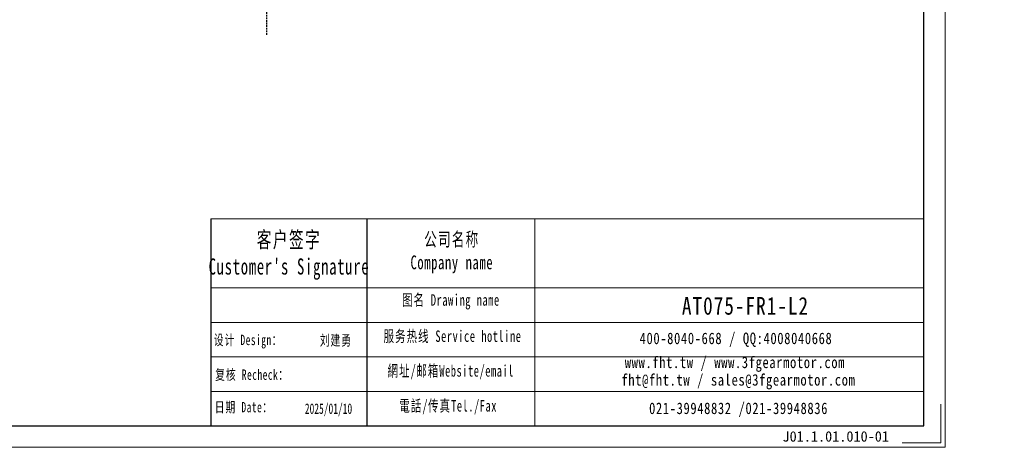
# Model space of a CAD drawing. Header units: millimetres. Extents: x 5 to 545, y 1 to 369.
# Tile 3 of 7: x 262 to 545, y 1 to 124. Entities that reach past the tile are written whole.
import ezdxf

# ---------------------------------------------------------------- set-up
doc = ezdxf.new("R2010")
doc.units = ezdxf.units.MM
doc.linetypes.add('DASHED', pattern=[0.75, 0.5, -0.25])
doc.layers.add('6文字层', color=3, linetype='Continuous')
doc.layers.add('7标注层', color=4, linetype='Continuous')
for name, color, linetype, lineweight in [('SLD-0', 7, 'Continuous', 18), ('图框_外框线', 7, 'Continuous', 18), ('尺寸线层', 3, 'Continuous', 18)]:
    doc.layers.add(name, color=color, linetype=linetype, lineweight=lineweight)
doc.styles.add('宋体', font='SimSun.ttf', dxfattribs={"width": 0.8})
doc.styles.add('标准', font='txt', dxfattribs={"width": 0.667})
doc.styles.add('样式 1', font='SimSun.ttf')

msp = doc.modelspace()

# ---------------------------------------------------------------- linework, layer by layer
at = {"color": 1, "linetype": 'DASHED'}
msp.add_line((332.8307, 119.34059), (332.8307, 237.89229), dxfattribs=at)
msp.add_line((361.50789, 66.48739), (361.50789, 7.02516))
at = {"layer": '7标注层', "color": 0}
msp.add_line((316.65292, 66.48739), (316.65292, 7.03532), dxfattribs=at)
at = {"layer": '图框_外框线'}
for p, q in [((316.65292, 66.48739), (361.50789, 66.48739)), ((361.50789, 66.48739), (361.50789, 7.03532)), ((361.50789, 66.48739), (521.65302, 66.48739)), ((409.8361, 66.48739), (409.8361, 7.03532)), ((316.65292, 46.64819), (361.50789, 46.64819)), ((361.50789, 46.64819), (521.65302, 46.64819)), ((316.65292, 36.72859), (521.65302, 36.72859)), ((316.65292, 26.80899), (521.65302, 26.80899)), ((316.65292, 16.88939), (521.65302, 16.88939))]:
    msp.add_line(p, q, dxfattribs=at)
at = {"layer": '图框_外框线', "color": 3}
msp.add_lwpolyline([(7.64223, 0.84242), (527.84592, 0.84242), (527.84592, 368.70075), (7.64223, 368.70075)], close=True, dxfattribs=at)
at = {"layer": '图框_外框线', "color": 3, "lineweight": 25}
msp.add_lwpolyline([(38.60673, 7.03532), (521.65302, 7.03532), (521.65302, 362.50785), (38.60673, 362.50785)], close=True, dxfattribs=at)
at = {"layer": '图框_外框线', "color": 3}
msp.add_lwpolyline([(526.60734, 13.22822), (526.60734, 2.081), (515.46012, 2.081)], dxfattribs=at)

# ---------------------------------------------------------------- texts
at = {"layer": '6文字层', "insert": (481.0542, 5.46729), "char_height": 3, "width": 43.304423, "attachment_point": 1, "style": '样式 1'}
msp.add_mtext('J01.1.01.010-01', dxfattribs=at)
at = {"layer": 'SLD-0', "color": 1, "attachment_point": 2}
for s, insert, char_height, width, style in [("{\\fNSimSun|b0|i0|c134|p49;\\T1.1;客户签字\\PCustomer's Signature}", (339.15772, 62.81707), 4.6291472, 57.587069, '标准'), ('{\\fNSimSun|b0|i0|c134|p49;\\T1.1;公司名称\\PCompany name}', (385.97851, 62.57133), 3.9678405, 51.3711457, '标准'), ('{\\fNSimSun|b0|i0|c134|p49;\\T1.1;图名 Drawing name}', (385.70729, 44.81965), 3.3065337, 42.2862164, '标准'), ('\\pt23.14572;{\\H1.28266x;\\T1.1;\\C256;AT075-FR1-L2}', (470.40572, 44.02123), 3.9678405, 33.6885262, '宋体'), ('{\\fNSimSun|b0|i0|c134|p49;\\T1.1;服务热线 Service hotline}', (386.17618, 34.42233), 3.3065337, 47.1109074, '标准'), ('\\T1.1;400-8040-668 / QQ:4008040668', (467.68349, 33.79052), 3.3065337, 96.2710833, '宋体'), ('{\\fNSimSun|b0|i0|c134|p49;\\T1.1;设计 \\fNSimSun|b0|i0|c0|p49;Design\\fNSimSun|b0|i0|c134|p49;：}', (327.40071, 33.19876), 3, 31.9717109, '标准'), ('{\\fNSimSun|b0|i0|c134|p49;\\T1.1;刘建勇}', (352.65281, 33.07952), 3, 31.9717109, '标准'), ('\\T1.1;www.fht.tw / www.3fgearmotor.com ', (467.37861, 26.90346), 3.3065337, 96.3794579, '宋体'), ('{\\fNSimSun|b0|i0|c134|p49;\\T1.1;复核 \\fNSimSun|b0|i0|c0|p49;Recheck\\fNSimSun|b0|i0|c134|p49;：}', (328.54289, 23.21143), 3, 31.9717109, '标准'), ('{\\fNSimSun|b0|i0|c134|p49;\\T1.1;網址/邮箱Website/email}', (385.66132, 24.46026), 3.3065337, 49.0380203, '标准'), ('\\pt39.6784;{\\T1.1;fht@fht.tw / sales@3fgearmotor.com }', (468.3863, 21.86848), 3.3065337, 96.3794579, '宋体'), ('{\\fNSimSun|b0|i0|c134|p49;\\T1.1;日期 Date：}', (326.1868, 13.88016), 3, 31.9717109, '标准'), ('{\\fNSimSun|b0|i0|c134|p49;\\T1.1;電話/传真Tel./Fax}', (384.92051, 14.42052), 3.3065337, 49.627804, '标准'), ('{\\fNSimSun|b0|i0|c134|p49;2025/01/10}', (350.52159, 13.44304), 3, 31.9717109, '标准'), ('\\T1.1;021-39948832 /021-39948836 ', (468.42088, 13.69757), 3.3065337, 73.5930069, '宋体')]:
    msp.add_mtext(s, dxfattribs=dict(at, insert=insert, char_height=char_height, width=width, style=style))
at = {"layer": '尺寸线层', "insert": (418.61984, 256.23106), "char_height": 4.0425, "width": 103.2334341, "attachment_point": 1, "line_spacing_factor": 1.15057, "style": '标准'}
msp.add_mtext('{\\fNSimSun|b0|i0|c134|p49;\\H1.71429x;\\T1.1;性能参数：\\P减速比：1:12~100\\P额定输出力矩：45 N.m\\P最大加速力矩：1.5倍额定扭矩\\P额定输入转速：3000 rpm\\P容许径向力：1100 N\\P容许轴向力：550 N\\P回程间隙：≤12 arcmin\\P使用寿命：＞20000 h\\P使用温度：-10℃~80℃}', dxfattribs=at)

doc.saveas('drawing.dxf')
